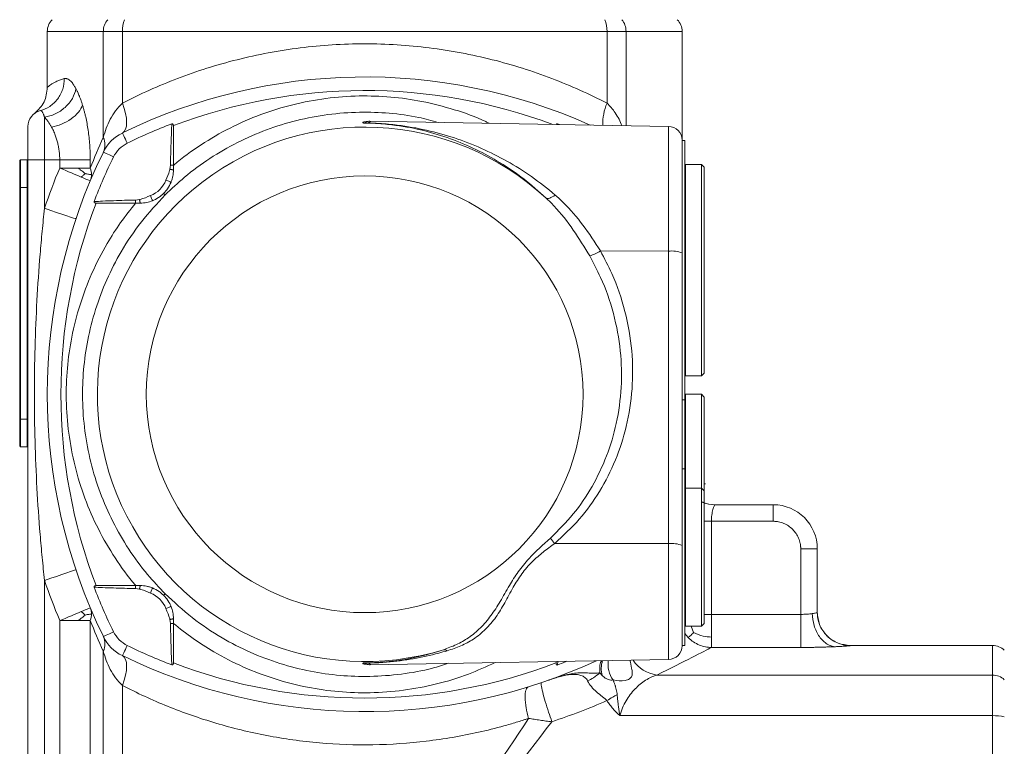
# Model space of a CAD drawing. Header units: millimetres. Extents: x -78 to 912, y -456 to 879.
# Tile 4 of 27: x 114 to 292, y -284 to -153. Entities that reach past the tile are written whole.
import ezdxf

# ---------------------------------------------------------------- set-up
doc = ezdxf.new("R2010")
doc.units = ezdxf.units.MM

msp = doc.modelspace()

# ---------------------------------------------------------------- linework, layer by layer
at = {"color": 7, "linetype": 'Continuous', "lineweight": 15}
for p, q in [((118.7, -154.71), (118.7, -164.84)), ((128.85, -173.93), (128.85, -154.71)), ((132.3, -154.71), (128.85, -154.71)), ((132.3, -154.71), (132.3, -167.73)), ((220.1, -154.71), (132.3, -154.71)), ((220.1, -167.73), (220.1, -154.71)), ((223.54, -154.71), (220.1, -154.71)), ((233.7, -174.42), (233.7, -154.71)), ((118.2, -177.96), (118.2, -170.24)), ((231.24, -171.93), (177.14, -170.98)), ((141.54, -171.79), (141.54, -178.97)), ((211.49, -171.58), (211.13, -171.44)), ((233.7, -174.42), (233.7, -194.85)), ((234.2, -174.46), (233.7, -174.46)), ((234.2, -174.46), (234.2, -221.46)), ((113.85, -177.96), (113.7, -178.11)), ((113.7, -182.96), (113.7, -178.11)), ((113.85, -177.96), (113.85, -182.96)), ((113.85, -177.96), (115.05, -177.96)), ((115.05, -182.96), (115.05, -177.96)), ((115.2, -178.11), (115.05, -177.96)), ((118.2, -177.96), (115.2, -177.96)), ((115.2, -177.96), (115.2, -289.74)), ((120.95, -177.96), (118.2, -177.96)), ((118.2, -186.76), (118.2, -177.96)), ((120.95, -177.96), (120.95, -179.46)), ((126.48, -177.96), (126.48, -179.46)), ((140.9, -179.67), (141, -178.96)), ((141.54, -178.97), (141.54, -179.81)), ((234.3, -178.81), (234.2, -178.91)), ((237.2, -178.81), (234.3, -178.81)), ((234.3, -178.81), (234.3, -197.96)), ((237.7, -179.31), (237.2, -178.81)), ((237.2, -197.96), (237.2, -178.81)), ((237.7, -197.96), (237.7, -179.31)), ((113.7, -224.96), (113.7, -182.96)), ((113.85, -182.96), (113.7, -182.96)), ((113.85, -182.96), (113.85, -224.96)), ((113.85, -182.96), (115.05, -182.96)), ((115.05, -224.96), (115.05, -182.96)), ((115.2, -182.96), (115.05, -182.96)), ((134.69, -185.26), (135.4, -185.17)), ((134.7, -185.81), (127.52, -185.81)), ((135.54, -185.81), (134.7, -185.81)), ((231.24, -194.52), (218.92, -194.49)), ((231.24, -247.51), (231.24, -194.52)), ((233.7, -194.85), (233.7, -247.84)), ((234.3, -197.96), (234.3, -217.11)), ((237.2, -217.11), (237.2, -197.96)), ((237.7, -216.61), (237.7, -197.96)), ((234.2, -217.01), (234.3, -217.11)), ((234.3, -217.11), (237.2, -217.11)), ((237.2, -217.11), (237.7, -216.61)), ((234.3, -220.46), (234.2, -220.56)), ((237.2, -220.46), (234.3, -220.46)), ((234.3, -220.46), (234.3, -237.46)), ((237.7, -220.96), (237.2, -220.46)), ((237.2, -237.46), (237.2, -220.46)), ((237.7, -237.96), (237.7, -220.96)), ((233.7, -221.46), (234.2, -221.46)), ((234.2, -221.46), (234.2, -233.96)), ((113.85, -224.96), (113.7, -224.96)), ((113.7, -229.81), (113.7, -224.96)), ((113.85, -224.96), (115.05, -224.96)), ((113.85, -224.96), (113.85, -229.96)), ((115.2, -224.96), (115.05, -224.96)), ((115.05, -229.96), (115.05, -224.96)), ((113.7, -229.81), (113.85, -229.96)), ((113.85, -229.96), (115.05, -229.96)), ((115.05, -229.96), (115.2, -229.81)), ((234.2, -233.96), (233.7, -233.96)), ((234.2, -233.96), (234.2, -265.96)), ((237.85, -236.7), (237.97, -236.7)), ((234.3, -237.46), (234.2, -237.56)), ((237.2, -237.46), (234.3, -237.46)), ((234.3, -237.46), (234.3, -262.46)), ((237.7, -237.96), (237.2, -237.46)), ((237.2, -262.46), (237.2, -237.46)), ((237.7, -249.96), (237.7, -237.96)), ((239.65, -240.46), (250.2, -240.46)), ((250.2, -243.46), (250.2, -240.46)), ((239.02, -260.33), (239.02, -243.46)), ((239.02, -243.46), (250.2, -243.46)), ((231.24, -247.51), (210.62, -247.47)), ((233.7, -247.84), (233.7, -266)), ((255.2, -260.33), (255.2, -248.46)), ((255.2, -248.46), (258.2, -248.46)), ((258.2, -259.99), (258.2, -248.46)), ((237.7, -261.96), (237.7, -249.96)), ((118.2, -254.17), (118.2, -323.46)), ((127.52, -255.12), (134.7, -255.12)), ((135.4, -255.76), (134.69, -255.66)), ((134.7, -255.12), (135.54, -255.12)), ((239.02, -260.33), (255.2, -260.33)), ((120.95, -320.31), (120.95, -261.46)), ((126.48, -261.46), (126.48, -320.31)), ((141, -261.97), (140.9, -261.26)), ((141.54, -261.12), (141.54, -261.96)), ((141.54, -261.96), (141.54, -269.14)), ((237.2, -262.46), (237.7, -261.96)), ((234.2, -262.36), (234.3, -262.46)), ((234.3, -262.46), (237.2, -262.46)), ((128.85, -267), (128.85, -329.95)), ((233.7, -265.96), (234.2, -265.96)), ((255.2, -266.32), (239.02, -266.32)), ((289.95, -265.96), (264.2, -265.96)), ((176.44, -269.33), (176.2, -269.33)), ((177.17, -269.45), (231.24, -268.5)), ((210.86, -269.14), (210.86, -268.86)), ((289.95, -271.32), (229.1, -271.32)), ((289.95, -278.68), (289.95, -271.32)), ((132.3, -273.2), (132.3, -329.95)), ((222.44, -278.68), (289.95, -278.68)), ((289.95, -368.25), (289.95, -278.68))]:
    msp.add_line(p, q, dxfattribs=at)
at = {"color": 8, "linetype": 'Continuous', "lineweight": 15}
for p, q in [((128.85, -154.71), (118.7, -154.71)), ((223.54, -171.79), (223.54, -154.71)), ((233.7, -154.71), (223.54, -154.71)), ((211.13, -171.44), (211.13, -171.57)), ((231.24, -194.52), (231.24, -171.93)), ((237.7, -243.46), (239.02, -243.46)), ((231.24, -268.5), (231.24, -247.51)), ((237.7, -260.33), (239.02, -260.33)), ((234.81, -264.55), (234.2, -263.79)), ((235.35, -262.46), (235.78, -263.63)), ((264.2, -265.96), (264.2, -265.99)), ((289.95, -271.32), (289.95, -265.96)), ((211.16, -268.85), (211.13, -269.49))]:
    msp.add_line(p, q, dxfattribs=at)
at = {"color": 7, "linetype": 'Continuous', "lineweight": 15, "flags": 128}
for points in [[(132.3, -167.73), (132.63, -168.67), (132.87, -169.58), (133.02, -170.44), (133.07, -171.22), (133.02, -171.89), (132.87, -172.44), (132.63, -172.86), (132.3, -173.12)], [(133.19, -174.95), (133.01, -174.57), (132.84, -174.22), (132.68, -173.91), (132.55, -173.63), (132.44, -173.41), (132.36, -173.25), (132.31, -173.15), (132.3, -173.12)], [(130.68, -177.46), (130.31, -177.27), (129.96, -177.1), (129.64, -176.95), (129.37, -176.82), (129.15, -176.71), (128.98, -176.63), (128.88, -176.58), (128.85, -176.56)], [(124.86, -181.11), (124.46, -180.94), (124.02, -180.75), (123.56, -180.56), (123.06, -180.35), (122.55, -180.14), (122.03, -179.92), (121.49, -179.69), (120.95, -179.46)], [(141.54, -179.81), (141.47, -179.79), (141.4, -179.78), (141.32, -179.76), (141.24, -179.74), (141.16, -179.72), (141.07, -179.7), (140.99, -179.69), (140.9, -179.67)], [(141.54, -178.97), (141.48, -178.97), (141.41, -178.97), (141.35, -178.97), (141.28, -178.96), (141.21, -178.96), (141.14, -178.96), (141.07, -178.96), (141, -178.96)], [(126.48, -181.79), (126.45, -181.77), (126.37, -181.74), (126.24, -181.69), (126.06, -181.61), (125.83, -181.51), (125.55, -181.39), (125.22, -181.26), (124.86, -181.11)], [(141.11, -182.02), (141.1, -182.02), (141.04, -182), (140.96, -181.96), (140.84, -181.92), (140.7, -181.86), (140.54, -181.8), (140.37, -181.73), (140.18, -181.65)], [(134.7, -185.81), (134.7, -185.74), (134.7, -185.68), (134.7, -185.61), (134.7, -185.55), (134.7, -185.48), (134.69, -185.41), (134.69, -185.34), (134.69, -185.26)], [(135.54, -185.81), (135.52, -185.74), (135.51, -185.67), (135.49, -185.59), (135.47, -185.51), (135.46, -185.43), (135.44, -185.34), (135.42, -185.26), (135.4, -185.17)], [(137.76, -185.38), (137.75, -185.36), (137.73, -185.31), (137.69, -185.22), (137.65, -185.11), (137.59, -184.97), (137.53, -184.81), (137.46, -184.63), (137.39, -184.45)], [(209.06, -184.9), (209.18, -184.96), (209.33, -184.98), (209.51, -184.97), (209.72, -184.91), (209.95, -184.82), (210.19, -184.7), (210.45, -184.54), (210.71, -184.35)], [(123.89, -188.67), (123.78, -188.63), (123.45, -188.53), (122.93, -188.35), (122.22, -188.11), (121.36, -187.82), (120.37, -187.49), (119.31, -187.14), (118.2, -186.76)], [(123.89, -252.26), (123.78, -252.29), (123.45, -252.4), (122.93, -252.58), (122.22, -252.82), (121.36, -253.11), (120.37, -253.44), (119.31, -253.79), (118.2, -254.17)], [(134.7, -255.12), (134.7, -255.18), (134.7, -255.25), (134.7, -255.31), (134.7, -255.38), (134.7, -255.45), (134.69, -255.52), (134.69, -255.59), (134.69, -255.66)], [(135.54, -255.12), (135.52, -255.19), (135.51, -255.26), (135.49, -255.34), (135.47, -255.42), (135.46, -255.5), (135.44, -255.59), (135.42, -255.67), (135.4, -255.76)], [(137.76, -255.55), (137.75, -255.57), (137.73, -255.62), (137.69, -255.7), (137.65, -255.82), (137.59, -255.96), (137.53, -256.12), (137.46, -256.3), (137.39, -256.48)], [(120.95, -261.46), (121.49, -261.24), (122.03, -261.01), (122.55, -260.79), (123.06, -260.58), (123.56, -260.37), (124.02, -260.18), (124.46, -259.99), (124.86, -259.82)], [(124.86, -259.82), (125.22, -259.67), (125.55, -259.53), (125.83, -259.42), (126.06, -259.32), (126.24, -259.24), (126.37, -259.19), (126.45, -259.16), (126.48, -259.14)], [(141.11, -258.91), (141.1, -258.91), (141.04, -258.93), (140.96, -258.97), (140.84, -259.01), (140.7, -259.07), (140.54, -259.13), (140.37, -259.2), (140.18, -259.28)], [(141.54, -261.12), (141.47, -261.14), (141.4, -261.15), (141.32, -261.17), (141.24, -261.19), (141.16, -261.21), (141.07, -261.22), (140.99, -261.24), (140.9, -261.26)], [(141.54, -261.96), (141.48, -261.96), (141.41, -261.96), (141.35, -261.96), (141.28, -261.96), (141.21, -261.97), (141.14, -261.97), (141.07, -261.97), (141, -261.97)], [(130.68, -263.47), (130.31, -263.65), (129.96, -263.83), (129.64, -263.98), (129.37, -264.11), (129.15, -264.22), (128.98, -264.3), (128.88, -264.35), (128.85, -264.37)], [(132.3, -267.81), (132.31, -267.78), (132.36, -267.68), (132.44, -267.52), (132.55, -267.3), (132.68, -267.02), (132.84, -266.71), (133.01, -266.36), (133.19, -265.98)], [(132.3, -267.81), (132.63, -268.07), (132.87, -268.49), (133.02, -269.04), (133.07, -269.71), (133.02, -270.49), (132.87, -271.35), (132.63, -272.26), (132.3, -273.2)], [(211.13, -269.49), (212.15, -269.09), (212.82, -268.83)]]:
    msp.add_lwpolyline(points, dxfattribs=at)
at = {"color": 8, "linetype": 'Continuous', "lineweight": 15, "flags": 128}
msp.add_lwpolyline([(237.7, -240.14), (238.48, -240.35), (239.65, -240.46)], dxfattribs=at)
at = {"color": 7, "linetype": 'Continuous', "lineweight": 15}
msp.add_circle((176.2, -220.46), 39.56, dxfattribs=at)
for centre, radius, start, end in [((121.7, -154.71), 3, 135, 180), ((132.03, -154.68), 3.18, 138.7226, 180.4506), ((137.75, -154.6), 5.45, 158.2868, 181.1001), ((214.65, -154.6), 5.45, 358.9, 21.7128), ((220.37, -154.68), 3.18, 359.5494, 41.2773), ((230.7, -154.71), 3, 0, 45), ((176.2, -262.96), 100, 65.9056, 116.0413), ((118.2, -171.96), 3, 104.5555, 180), ((176.08, -169.23), 1.88, 269.6313, 277.0435), ((176.2, -220.46), 48.42, 47.268, 287.1139), ((176.2, -262.96), 97.96, 110.8889, 116.0413), ((176.05, -169.44), 1.88, 270.668, 278.0599), ((176.45, -173.07), 1.77, 83.1124, 94.5476), ((231.2, -174.42), 2.5, 0, 89), ((135.59, -179.86), 7.5, 116.0413, 153.9587), ((125.89, -175.25), 3.24, 336.0056, 23.9944), ((218.7, -220.46), 100, 153.9587, 206.0413), ((135.59, -179.86), 5.46, 116.0413, 153.9587), ((218.7, -220.46), 97.96, 153.9587, 159.1111), ((218.7, -220.46), 106, 157.2449, 161.462), ((135.54, -179.81), 5, 291.6883, 338.3117), ((218.7, -220.46), 97.54, 159.1873, 200.8127), ((213.66, -185.65), 10.29, 288.6918, 300.7437), ((231.84, -199.39), 4.9, 67.7027, 96.977), ((250.2, -248.46), 8, 0, 90), ((228.98, -231.94), 24.05, 217.2761, 220.2112), ((231.84, -252.38), 4.9, 67.7019, 96.9779), ((218.7, -220.46), 106, 198.538, 202.7551), ((218.7, -220.46), 97.96, 200.8889, 206.0413), ((135.54, -261.12), 5, 21.6883, 68.3117), ((135.59, -261.07), 5.46, 206.0413, 243.9587), ((125.89, -265.68), 3.24, 336.0055, 23.9945), ((135.59, -261.07), 7.5, 206.0413, 243.9587), ((176.2, -177.96), 97.96, 243.9587, 249.1111), ((190.59, -267.61), 0.876, 50.9973, 99.2071), ((231.2, -266), 2.5, 271, 0), ((289.95, -268.96), 3, 45, 90), ((176.2, -177.96), 100, 243.9587, 294.8141), ((176.2, -177.96), 97.54, 249.1873, 290.8127), ((176.03, -271), 1.87, 80.6993, 89.2978), ((176.06, -271.18), 1.87, 81.7436, 90.3611), ((176.5, -267.4), 1.76, 264.61, 277.6953), ((289.96, -274.36), 3.04, 46.0108, 90.1356), ((290.08, -288.39), 9.71, 78.1252, 90.7218)]:
    msp.add_arc(centre, radius, start, end, dxfattribs=at)
at = {"color": 8, "linetype": 'Continuous', "lineweight": 15}
for centre, radius, start, end in [((176.2, -262.96), 97.54, 69.5658, 110.8127), ((228.3, -171.33), 8.96, 156.26, 182.4512), ((223.53, -270.16), 4.47, 161.1322, 196.3427), ((225.34, -269.31), 5.06, 172.9622, 214.8138), ((229.91, -265.31), 6.06, 213.0272, 262.3024)]:
    msp.add_arc(centre, radius, start, end, dxfattribs=at)
at = {"color": 7, "linetype": 'Continuous', "lineweight": 15}
for points, knots in [([(220.1, -167.73), (216.9, -166.07), (213.56, -164.56), (206.61, -161.91), (203.01, -160.76), (195.59, -158.9), (191.78, -158.18), (184.04, -157.21), (180.12, -156.96), (172.27, -156.96), (168.35, -157.21), (160.62, -158.18), (156.81, -158.9), (149.39, -160.76), (145.78, -161.91), (138.83, -164.56), (135.49, -166.07), (132.3, -167.73)], [0, 0, 0, 0, 0.125, 0.125, 0.25, 0.25, 0.375, 0.375, 0.5, 0.5, 0.625, 0.625, 0.75, 0.75, 0.875, 0.875, 1, 1, 1, 1]), ([(121.75, -163.25), (121.76, -163.87), (121.68, -164.52), (121.29, -165.78), (120.98, -166.39), (120.18, -167.48), (119.68, -167.94), (118.6, -168.66), (118.02, -168.91), (117.44, -169.06)], [0, 0, 0, 0, 0.25, 0.25, 0.5, 0.5, 0.75, 0.75, 1, 1, 1, 1]), ([(121.75, -163.25), (121.78, -163.25), (121.85, -163.23), (121.94, -163.22), (122.05, -163.22), (122.18, -163.25), (122.38, -163.31), (122.63, -163.45), (122.99, -163.76), (123.31, -164.15), (123.57, -164.54), (123.73, -164.8), (123.83, -164.99), (123.89, -165.09)], [0, 0, 0, 0, 0.049756, 0.097083, 0.142015, 0.213175, 0.284314, 0.426974, 0.569732, 0.784497, 0.856274, 0.925886, 1, 1, 1, 1]), ([(118.7, -164.84), (118.59, -165.77), (118.37, -167.65), (117.08, -168.91), (116.42, -169.55)], [0, 0, 0, 0, 0.491939, 1, 1, 1, 1]), ([(123.89, -165.09), (123.78, -165.65), (123.57, -166.25), (122.92, -167.42), (122.46, -167.98), (121.39, -168.95), (120.77, -169.36), (119.48, -169.96), (118.82, -170.15), (118.2, -170.24)], [0, 0, 0, 0, 0.25, 0.25, 0.5, 0.5, 0.75, 0.75, 1, 1, 1, 1]), ([(123.89, -165.09), (123.92, -165.16), (123.99, -165.3), (124.1, -165.51), (124.22, -165.77), (124.35, -166.07), (124.52, -166.48), (124.71, -166.95), (124.9, -167.49), (125.02, -167.88), (125.08, -168.07)], [0, 0, 0, 0, 0.0852, 0.16806, 0.248622, 0.372758, 0.497962, 0.665374, 0.832575, 1, 1, 1, 1]), ([(118.2, -170.24), (118.18, -170.2), (118.16, -170.11), (118.11, -169.98), (118.06, -169.84), (117.98, -169.65), (117.9, -169.47), (117.8, -169.3), (117.7, -169.17), (117.61, -169.09), (117.52, -169.05), (117.47, -169.06), (117.44, -169.06)], [0, 0, 0, 0, 0.0494789, 0.107428, 0.17384, 0.2487026, 0.3942951, 0.4982334, 0.6408148, 0.7719494, 0.8916633, 1, 1, 1, 1]), ([(125.08, -168.07), (124.93, -168.49), (124.68, -168.92), (123.97, -169.78), (123.52, -170.19), (122.48, -170.93), (121.89, -171.25), (120.68, -171.74), (120.06, -171.92), (119.47, -172.03)], [0, 0, 0, 0, 0.25, 0.25, 0.5, 0.5, 0.75, 0.75, 1, 1, 1, 1]), ([(125.08, -168.07), (125.11, -168.17), (125.17, -168.36), (125.26, -168.65), (125.34, -168.95), (125.42, -169.26), (125.5, -169.57), (125.58, -169.89), (125.71, -170.48), (125.9, -171.38), (126.1, -172.62), (126.27, -173.91), (126.39, -175.24), (126.45, -176.37), (126.47, -177.16), (126.48, -177.62), (126.48, -177.85), (126.48, -177.96)], [0, 0, 0, 0, 0.035237, 0.070401, 0.105516, 0.140603, 0.175683, 0.210779, 0.245913, 0.370532, 0.494843, 0.620836, 0.746562, 0.873152, 0.936561, 0.96688, 1, 1, 1, 1]), ([(132.3, -167.73), (131.83, -168.14), (131.42, -168.6), (130.7, -169.58), (130.39, -170.1), (129.56, -171.68), (129.16, -172.8), (128.85, -173.93)], [0, 0, 0, 0, 0.25, 0.25, 0.5, 0.5, 1, 1, 1, 1]), ([(119.47, -172.03), (119.43, -171.96), (119.36, -171.83), (119.24, -171.63), (119.12, -171.44), (118.99, -171.24), (118.84, -171.02), (118.66, -170.78), (118.44, -170.51), (118.28, -170.33), (118.2, -170.24)], [0, 0, 0, 0, 0.092727, 0.18889, 0.288496, 0.39155, 0.498057, 0.64374, 0.811053, 1, 1, 1, 1]), ([(176.07, -171.32), (175.99, -171.3), (175.83, -171.25), (175.82, -171.18), (175.99, -171.13), (176.07, -171.1)], [0, 0, 0, 0, 0.305346, 0.651181, 1, 1, 1, 1]), ([(176.07, -171.1), (176.08, -171.1), (176.09, -171.1), (176.1, -171.1), (176.13, -171.09), (176.15, -171.09), (176.17, -171.09), (176.18, -171.09), (176.18, -171.09), (176.19, -171.09), (176.19, -171.08), (176.19, -171.08), (176.19, -171.08), (176.2, -171.08), (176.2, -171.08), (176.2, -171.08)], [0.0000000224, 0.0000000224, 0.0000000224, 0.0000000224, 0.0001366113, 0.0001366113, 0.0001366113, 0.0004357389, 0.0004357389, 0.0004357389, 0.0005105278, 0.0005105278, 0.0005105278, 0.000529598, 0.000529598, 0.000529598, 0.0005430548, 0.0005430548, 0.0005430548, 0.0005430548]), ([(176.2, -171.08), (176.2, -171.08), (176.25, -171.09), (176.29, -171.08), (176.34, -171.08)], [0, 0, 0, 0, 0.05921, 1, 1, 1, 1]), ([(177.13, -170.99), (177.11, -170.99), (176.99, -170.98), (176.83, -171.01), (176.63, -171.03), (176.43, -171.07), (176.38, -171.08), (176.32, -171.09), (176.31, -171.09)], [0, 0, 0, 0, 0.0320705, 0.1833885, 0.3639323, 0.6888013, 0.9444485, 1, 1, 1, 1]), ([(176.31, -171.09), (176.35, -171.09), (176.37, -171.08), (176.4, -171.08), (176.41, -171.08), (176.44, -171.09), (176.45, -171.1), (176.45, -171.14), (176.44, -171.16), (176.41, -171.21), (176.4, -171.23), (176.37, -171.26), (176.35, -171.28), (176.31, -171.31)], [0, 0, 0, 0, 0.125, 0.125, 0.25, 0.25, 0.5, 0.5, 0.75, 0.75, 0.875, 0.875, 1, 1, 1, 1]), ([(115.2, -177.96), (115.2, -177.89), (115.2, -177.73), (115.2, -177.49), (115.2, -177.26), (115.2, -177.03), (115.2, -176.68), (115.2, -176.22), (115.2, -175.67), (115.2, -175.13), (115.2, -174.46), (115.2, -173.69), (115.2, -173.07), (115.2, -172.66), (115.2, -172.41), (115.2, -172.21), (115.2, -172.09), (115.2, -172.01), (115.2, -171.97), (115.2, -171.97), (115.2, -171.96)], [0, 0, 0, 0, 0.025062, 0.050062, 0.075037, 0.100027, 0.125071, 0.187556, 0.2501, 0.312585, 0.375129, 0.500007, 0.624885, 0.68737, 0.749914, 0.812399, 0.874943, 0.91662, 0.958245, 1, 1, 1, 1]), ([(120.95, -177.96), (120.95, -177.86), (120.94, -177.67), (120.94, -177.4), (120.92, -177.09), (120.89, -176.73), (120.83, -176.19), (120.72, -175.53), (120.55, -174.76), (120.33, -174.01), (120.11, -173.39), (119.89, -172.87), (119.69, -172.44), (119.54, -172.17), (119.47, -172.03)], [0, 0, 0, 0, 0.044647, 0.085704, 0.123186, 0.184648, 0.246597, 0.368819, 0.494779, 0.61726, 0.745773, 0.826705, 0.911435, 1, 1, 1, 1]), ([(141, -178.96), (141.01, -178.29), (141.07, -176.29), (141.15, -173.79), (141.24, -171.95), (141.27, -171.44)], [0, 0, 0, 0, 0.265871, 0.797619, 1, 1, 1, 1]), ([(141.27, -171.44), (141.29, -171.43), (141.32, -171.42), (141.38, -171.43), (141.43, -171.46), (141.48, -171.51), (141.53, -171.62), (141.53, -171.72), (141.54, -171.79)], [0, 0, 0, 0, 0.10602, 0.2127472, 0.3102046, 0.4354496, 0.6289993, 1, 1, 1, 1]), ([(176.07, -171.32), (176.11, -171.33), (176.14, -171.33), (176.18, -171.34), (176.18, -171.34), (176.19, -171.34), (176.19, -171.34), (176.2, -171.34), (176.2, -171.34), (176.2, -171.34)], [0.0000000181, 0.0000000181, 0.0000000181, 0.0000000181, 0.0004439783, 0.0004439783, 0.0004439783, 0.0005294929, 0.0005294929, 0.0005294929, 0.0005429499, 0.0005429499, 0.0005429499, 0.0005429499]), ([(176.67, -171.31), (176.51, -171.32), (176.36, -171.34), (176.2, -171.34), (176.2, -171.34)], [0, 0, 0, 0, 0.982595, 1, 1, 1, 1]), ([(209.06, -184.9), (207.72, -183.71), (205.05, -181.32), (200.78, -178.44), (196.32, -176), (191.74, -174.07), (186.98, -172.61), (183.14, -171.87), (180.36, -171.54), (178.58, -171.39), (177.13, -171.34), (176.29, -171.34), (176.2, -171.34)], [0, 0, 0, 0, 0.140293, 0.281131, 0.421669, 0.566768, 0.712136, 0.856973, 0.898211, 0.939312, 0.993114, 1, 1, 1, 1]), ([(176.67, -171.31), (177.39, -171.33), (179.3, -171.38), (182.92, -171.74), (187.44, -172.53), (192.47, -173.93), (197.3, -175.8), (201.99, -178.14), (206.48, -180.9), (209.3, -183.2), (210.71, -184.35)], [0, 0, 0, 0, 0.051724, 0.136743, 0.283179, 0.430095, 0.576757, 0.717822, 0.859163, 1, 1, 1, 1]), ([(210.89, -171.57), (210.9, -171.55), (210.91, -171.52), (210.95, -171.47), (211, -171.44), (211.05, -171.42), (211.1, -171.43), (211.12, -171.44), (211.13, -171.44)], [0, 0, 0, 0, 0.1645, 0.403556, 0.580466, 0.758176, 0.922144, 1, 1, 1, 1]), ([(126.48, -177.96), (126.25, -177.96), (125.95, -177.96), (125.2, -177.96), (124.76, -177.96), (123.78, -177.96), (123.24, -177.96), (122.12, -177.96), (121.53, -177.96), (120.95, -177.96)], [0, 0, 0, 0, 0.25, 0.25, 0.5, 0.5, 0.75, 0.75, 1, 1, 1, 1]), ([(124.27, -179.46), (123.78, -179.46), (123.24, -179.46), (122.12, -179.46), (121.53, -179.46), (120.95, -179.46)], [0, 0, 0, 0, 0.5, 0.5, 1, 1, 1, 1]), ([(126.48, -179.46), (126.25, -179.46), (125.95, -179.46), (125.2, -179.46), (124.76, -179.46), (124.27, -179.46)], [0, 0, 0, 0, 0.5, 0.5, 1, 1, 1, 1]), ([(140.18, -181.65), (140.43, -181.09), (140.71, -180.44), (140.88, -179.75), (140.9, -179.67)], [0, 0, 0, 0, 0.871908, 1, 1, 1, 1]), ([(141.54, -179.81), (141.54, -180.2), (141.5, -180.58), (141.39, -181.14), (141.35, -181.32), (141.24, -181.68), (141.18, -181.85), (141.11, -182.02)], [0, 0, 0, 0, 0.5, 0.5, 0.75, 0.75, 1, 1, 1, 1]), ([(124.86, -181.11), (125, -180.99), (125.24, -180.78), (125.44, -180.56), (125.53, -180.47)], [0, 0, 0, 0, 0.570984, 1, 1, 1, 1]), ([(126.7, -180.67), (126.63, -180.66), (126.51, -180.65), (126.12, -180.58), (125.76, -180.51), (125.53, -180.47)], [0, 0, 0, 0, 0.307805, 0.567409, 1, 1, 1, 1]), ([(141.11, -182.02), (140.93, -182.42), (140.6, -183.11), (140.06, -183.77), (139.8, -184.03), (139.78, -184.05)], [0, 0, 0, 0, 0.56493, 0.970624, 1, 1, 1, 1]), ([(140.05, -184.32), (138.57, -185.92), (135.61, -189.11), (132.12, -194.34), (129.37, -199.69), (127.34, -205.08), (125.95, -210.54), (125.18, -216), (124.99, -221.51), (125.41, -227.13), (126.48, -232.79), (128.17, -238.29), (130.48, -243.56), (133.37, -248.54), (136.56, -252.93), (138.97, -255.46), (140.05, -256.61)], [0, 0, 0, 0, 0.081304, 0.162609, 0.234103, 0.305825, 0.37732, 0.444426, 0.511532, 0.583027, 0.65475, 0.726246, 0.797741, 0.869464, 0.94096, 1, 1, 1, 1]), ([(127.17, -185.54), (127.69, -185.51), (129.53, -185.41), (132.04, -185.33), (134.03, -185.28), (134.69, -185.26)], [0, 0, 0, 0, 0.2057054, 0.7374551, 1, 1, 1, 1]), ([(135.4, -185.17), (135.44, -185.16), (136.12, -185), (136.77, -184.72), (137.39, -184.45)], [0, 0, 0, 0, 0.052924, 1, 1, 1, 1]), ([(137.76, -185.38), (137.41, -185.52), (137.06, -185.62), (136.33, -185.77), (135.94, -185.81), (135.54, -185.81)], [0, 0, 0, 0, 0.5, 0.5, 1, 1, 1, 1]), ([(139.78, -184.05), (139.65, -184.17), (139.18, -184.61), (138.5, -185.06), (137.93, -185.31), (137.76, -185.38)], [0, 0, 0, 0, 0.209619, 0.75707, 1, 1, 1, 1]), ([(139.78, -184.05), (139.87, -184.14), (140, -184.27), (140.05, -184.31), (140.05, -184.32), (140.05, -184.32)], [0, 0, 0, 0, 0.644054, 0.931394, 1, 1, 1, 1]), ([(216.96, -195.4), (216, -193.8), (214.05, -190.57), (211.33, -187.13), (209.54, -185.37), (209.06, -184.9)], [0, 0, 0, 0, 0.415493, 0.84104, 1, 1, 1, 1]), ([(210.71, -184.35), (211.22, -184.81), (213.02, -186.45), (215.85, -189.75), (217.89, -192.9), (218.92, -194.49)], [0, 0, 0, 0, 0.161938, 0.575196, 1, 1, 1, 1]), ([(118.2, -186.76), (118.04, -188.14), (117.9, -189.52), (117.63, -192.3), (117.51, -193.69), (117.16, -197.87), (116.97, -200.68), (116.67, -206.3), (116.55, -209.12), (116.4, -214.79), (116.36, -217.63), (116.36, -223.3), (116.4, -226.14), (116.55, -231.8), (116.67, -234.63), (116.97, -240.25), (117.16, -243.06), (117.51, -247.24), (117.63, -248.63), (117.9, -251.4), (118.04, -252.79), (118.2, -254.17)], [0, 0, 0, 0, 0.0625, 0.0625, 0.125, 0.125, 0.25, 0.25, 0.375, 0.375, 0.5, 0.5, 0.625, 0.625, 0.75, 0.75, 0.875, 0.875, 0.9375, 0.9375, 1, 1, 1, 1]), ([(134.7, -255.12), (134.67, -255.08), (133.34, -253.49), (130.9, -250.17), (127.85, -244.9), (125.4, -239.33), (123.62, -233.5), (122.48, -227.52), (122.03, -221.57), (122.24, -215.74), (123.05, -209.97), (124.53, -204.19), (126.68, -198.49), (129.22, -193.54), (131.91, -189.31), (133.77, -186.98), (134.7, -185.81)], [0, 0, 0, 0, 0.0021021, 0.0828238, 0.1638032, 0.2445249, 0.325246, 0.4062247, 0.4869457, 0.5627108, 0.6384759, 0.719196, 0.8001736, 0.8808939, 0.940447, 1, 1, 1, 1]), ([(127.52, -185.81), (127.46, -185.8), (127.37, -185.8), (127.26, -185.76), (127.2, -185.71), (127.17, -185.66), (127.16, -185.61), (127.16, -185.57), (127.17, -185.54), (127.17, -185.54)], [0, 0, 0, 0, 0.339788, 0.516137, 0.65459, 0.757039, 0.859941, 0.954921, 1, 1, 1, 1]), ([(209.85, -246.51), (211.28, -245.09), (214.14, -242.26), (217.53, -237.19), (220.16, -231.67), (221.97, -225.62), (222.83, -219.21), (222.68, -212.48), (221.42, -205.76), (219.42, -200), (217.64, -196.68), (216.96, -195.4)], [0, 0, 0, 0, 0.108062, 0.216164, 0.32624, 0.436335, 0.554866, 0.673414, 0.797612, 0.921828, 1, 1, 1, 1]), ([(218.92, -194.49), (219.63, -195.85), (221.47, -199.34), (223.52, -205.4), (224.76, -212.45), (224.81, -219.49), (223.79, -226.16), (221.77, -232.42), (218.9, -238.08), (215.23, -243.23), (212.15, -246.06), (210.62, -247.47)], [0, 0, 0, 0, 0.078605, 0.203397, 0.328168, 0.446972, 0.565753, 0.675636, 0.785494, 0.892773, 1, 1, 1, 1]), ([(239.7, -240.46), (238.93, -240.42), (238.11, -240.37), (237.41, -240), (237.36, -239.98)], [0, 0, 0, 0, 0.941009, 1, 1, 1, 1]), ([(239.02, -243.46), (239.02, -243.07), (239.04, -242.69), (239.14, -241.97), (239.21, -241.63), (239.35, -241.08), (239.43, -240.85), (239.57, -240.55), (239.62, -240.46), (239.65, -240.46)], [0, 0, 0, 0, 0.25, 0.25, 0.5, 0.5, 0.75, 0.75, 1, 1, 1, 1]), ([(255.2, -248.46), (255.2, -248.4), (255.19, -248.27), (255.18, -248.07), (255.16, -247.88), (255.14, -247.68), (255.09, -247.39), (254.99, -247.01), (254.82, -246.55), (254.61, -246.1), (254.28, -245.54), (253.76, -244.91), (253.12, -244.38), (252.56, -244.05), (252.11, -243.84), (251.65, -243.67), (251.23, -243.57), (250.85, -243.5), (250.52, -243.47), (250.31, -243.47), (250.2, -243.46)], [0, 0, 0, 0, 0.025064, 0.050064, 0.07504, 0.100029, 0.125071, 0.18755, 0.2501, 0.312579, 0.375129, 0.500007, 0.624885, 0.687364, 0.749914, 0.812393, 0.874943, 0.916612, 0.958238, 1, 1, 1, 1]), ([(190.45, -266.74), (191.25, -266.45), (192.87, -265.86), (195.12, -264.57), (197.22, -262.84), (199.11, -260.61), (200.78, -257.99), (202.31, -255.24), (203.98, -252.56), (206.42, -249.59), (208.52, -247.7), (209.85, -246.51)], [0, 0, 0, 0, 0.0930264, 0.1877701, 0.2940985, 0.4030571, 0.5130133, 0.6249533, 0.7237676, 0.8247641, 1, 1, 1, 1]), ([(210.62, -247.47), (209.92, -247.98), (208.53, -249.02), (206.45, -250.79), (204.61, -252.94), (203, -255.54), (201.59, -258.26), (200.02, -260.89), (198.15, -263.1), (196.02, -264.82), (193.68, -266.09), (191.98, -266.65), (191.14, -266.93)], [0, 0, 0, 0, 0.0852255, 0.1703232, 0.2659203, 0.3616303, 0.4719542, 0.5822394, 0.6928646, 0.8034696, 0.9017162, 1, 1, 1, 1]), ([(127.17, -255.39), (127.17, -255.38), (127.16, -255.34), (127.16, -255.28), (127.19, -255.23), (127.24, -255.18), (127.35, -255.13), (127.45, -255.13), (127.52, -255.12)], [0, 0, 0, 0, 0.106024, 0.212751, 0.310209, 0.435439, 0.628999, 1, 1, 1, 1]), ([(134.69, -255.66), (134.02, -255.65), (132.02, -255.59), (129.52, -255.52), (127.68, -255.42), (127.17, -255.39)], [0, 0, 0, 0, 0.26587, 0.79762, 1, 1, 1, 1]), ([(137.39, -256.48), (136.82, -256.23), (136.17, -255.95), (135.49, -255.78), (135.4, -255.76)], [0, 0, 0, 0, 0.871914, 1, 1, 1, 1]), ([(135.54, -255.12), (135.94, -255.12), (136.32, -255.16), (136.87, -255.27), (137.06, -255.32), (137.41, -255.42), (137.59, -255.48), (137.76, -255.55)], [0, 0, 0, 0, 0.5, 0.5, 0.75, 0.75, 1, 1, 1, 1]), ([(137.76, -255.55), (138.16, -255.74), (138.85, -256.06), (139.5, -256.6), (139.76, -256.86), (139.78, -256.88)], [0, 0, 0, 0, 0.564927, 0.970621, 1, 1, 1, 1]), ([(140.05, -256.61), (140.05, -256.61), (140.05, -256.61), (140, -256.66), (139.87, -256.79), (139.78, -256.88)], [0, 0, 0, 0, 0.068606, 0.355946, 1, 1, 1, 1]), ([(139.78, -256.88), (139.9, -257.01), (140.35, -257.48), (140.79, -258.16), (141.04, -258.73), (141.11, -258.91)], [0, 0, 0, 0, 0.209618, 0.75707, 1, 1, 1, 1]), ([(140.9, -261.26), (140.89, -261.23), (140.73, -260.54), (140.45, -259.89), (140.18, -259.28)], [0, 0, 0, 0, 0.052924, 1, 1, 1, 1]), ([(141.11, -258.91), (141.25, -259.25), (141.35, -259.6), (141.5, -260.34), (141.54, -260.73), (141.54, -261.12)], [0, 0, 0, 0, 0.5, 0.5, 1, 1, 1, 1]), ([(239.02, -264.44), (239.02, -264.15), (239.02, -263.84), (239.02, -263.17), (239.02, -262.82), (239.02, -261.75), (239.02, -261.02), (239.02, -260.33)], [0, 0, 0, 0, 0.25, 0.25, 0.5, 0.5, 1, 1, 1, 1]), ([(257.29, -260.19), (257.02, -260.23), (256.69, -260.27), (255.97, -260.32), (255.58, -260.33), (255.2, -260.33)], [0, 0, 0, 0, 0.5, 0.5, 1, 1, 1, 1]), ([(255.2, -266.32), (255.2, -266.27), (255.2, -266.08), (255.2, -265.44), (255.2, -264.99), (255.2, -263.89), (255.2, -263.24), (255.2, -261.84), (255.2, -261.09), (255.2, -260.33)], [0, 0, 0, 0, 0.25, 0.25, 0.5, 0.5, 0.75, 0.75, 1, 1, 1, 1]), ([(258.2, -259.99), (258.2, -260.01), (258.12, -260.04), (257.81, -260.11), (257.58, -260.15), (257.29, -260.19)], [0, 0, 0, 0, 0.5, 0.5, 1, 1, 1, 1]), ([(261.48, -266.19), (261, -266.16), (260.48, -266.01), (259.72, -265.55), (259.47, -265.36), (259, -264.91), (258.77, -264.65), (258.37, -264.07), (258.18, -263.75), (257.87, -263.07), (257.73, -262.72), (257.41, -261.63), (257.31, -260.89), (257.29, -260.19)], [0, 0, 0, 0, 0.25, 0.25, 0.375, 0.375, 0.5, 0.5, 0.625, 0.625, 0.75, 0.75, 1, 1, 1, 1]), ([(264.2, -265.96), (263.44, -265.88), (262.28, -265.76), (260.88, -265.01), (259.92, -264.24), (259.15, -263.28), (258.4, -261.88), (258.28, -260.72), (258.2, -259.96)], [0, 0, 0, 0, 0.239457, 0.368361, 0.5, 0.63164, 0.760543, 1, 1, 1, 1]), ([(264.2, -265.99), (263.84, -265.99), (263.48, -265.96), (262.73, -265.82), (262.36, -265.71), (261.62, -265.42), (261.26, -265.23), (260.57, -264.78), (260.25, -264.52), (259.66, -263.94), (259.4, -263.61), (258.95, -262.93), (258.76, -262.57), (258.47, -261.83), (258.37, -261.45), (258.23, -260.71), (258.2, -260.34), (258.2, -259.99)], [0, 0, 0, 0, 0.125, 0.125, 0.25, 0.25, 0.375, 0.375, 0.5, 0.5, 0.625, 0.625, 0.75, 0.75, 0.875, 0.875, 1, 1, 1, 1]), ([(120.95, -261.46), (121.53, -261.46), (122.12, -261.46), (123.24, -261.46), (123.78, -261.46), (124.27, -261.46)], [0, 0, 0, 0, 0.5, 0.5, 1, 1, 1, 1]), ([(124.27, -261.46), (124.76, -261.46), (125.2, -261.46), (125.95, -261.46), (126.25, -261.46), (126.48, -261.46)], [0, 0, 0, 0, 0.5, 0.5, 1, 1, 1, 1]), ([(141.27, -269.49), (141.24, -268.97), (141.14, -267.13), (141.07, -264.62), (141.01, -262.63), (141, -261.97)], [0, 0, 0, 0, 0.205705, 0.737455, 1, 1, 1, 1]), ([(234.81, -264.55), (234.85, -264.52), (234.92, -264.46), (235.23, -264.17), (235.56, -263.84), (235.78, -263.63)], [0, 0, 0, 0, 0.288414, 0.549547, 1, 1, 1, 1]), ([(235.78, -263.63), (236.35, -263.88), (237.36, -264.32), (238.51, -264.41), (239.02, -264.44)], [0, 0, 0, 0, 0.564877, 1, 1, 1, 1]), ([(239.02, -266.32), (238.67, -266.32), (238.3, -266.28), (237.57, -266.14), (237.2, -266.04), (236.46, -265.74), (236.11, -265.55), (235.43, -265.11), (235.11, -264.84), (234.81, -264.55)], [0, 0, 0, 0, 0.25, 0.25, 0.5, 0.5, 0.75, 0.75, 1, 1, 1, 1]), ([(239.02, -266.32), (239.02, -266.28), (239.02, -266.11), (239.02, -265.64), (239.02, -265.45), (239.02, -264.99), (239.02, -264.73), (239.02, -264.44)], [0, 0, 0, 0, 0.5, 0.5, 0.75, 0.75, 1, 1, 1, 1]), ([(128.85, -267), (129.16, -268.13), (129.56, -269.25), (130.39, -270.83), (130.7, -271.35), (131.42, -272.33), (131.83, -272.79), (132.3, -273.2)], [0, 0, 0, 0, 0.5, 0.5, 0.75, 0.75, 1, 1, 1, 1]), ([(176.2, -269.11), (176.55, -269.11), (177.85, -269.1), (180.83, -268.91), (184.7, -268.34), (188.05, -267.51), (189.96, -266.9), (190.45, -266.74)], [0, 0, 0, 0, 0.066348, 0.242813, 0.565978, 0.890691, 1, 1, 1, 1]), ([(191.14, -266.93), (190.63, -267.07), (188.61, -267.64), (185.05, -268.42), (180.96, -268.96), (178.08, -269.13), (176.91, -269.14), (176.73, -269.14)], [0, 0, 0, 0, 0.11156, 0.445762, 0.778722, 0.965994, 1, 1, 1, 1]), ([(229.1, -271.32), (231.66, -270.07), (233.8, -269), (237.14, -267.3), (238.33, -266.68), (239.02, -266.32)], [0, 0, 0, 0, 0.5, 0.5, 1, 1, 1, 1]), ([(261.48, -266.19), (261.41, -266.19), (261.27, -266.19), (261.06, -266.2), (260.83, -266.21), (260.6, -266.22), (260.37, -266.23), (259.97, -266.24), (259.38, -266.26), (258.59, -266.28), (257.77, -266.3), (257.02, -266.31), (256.35, -266.32), (255.78, -266.32), (255.39, -266.32), (255.2, -266.32)], [0, 0, 0, 0, 0.041471, 0.082893, 0.124311, 0.165766, 0.207301, 0.24896, 0.373664, 0.49868, 0.623806, 0.749158, 0.832751, 0.916255, 1, 1, 1, 1]), ([(264.2, -265.99), (264.2, -265.99), (264.19, -265.99), (264.18, -266), (264.15, -266), (264.12, -266.01), (264.07, -266.01), (263.98, -266.03), (263.81, -266.04), (263.5, -266.07), (263.11, -266.1), (262.69, -266.12), (262.28, -266.15), (261.9, -266.17), (261.62, -266.18), (261.48, -266.19)], [0, 0, 0, 0, 0.041651, 0.083212, 0.124734, 0.166264, 0.207854, 0.249551, 0.374246, 0.499197, 0.624037, 0.749236, 0.832704, 0.916169, 1, 1, 1, 1]), ([(141.54, -269.14), (141.54, -269.2), (141.53, -269.29), (141.49, -269.4), (141.44, -269.46), (141.39, -269.49), (141.34, -269.5), (141.3, -269.5), (141.28, -269.49), (141.27, -269.49)], [0, 0, 0, 0, 0.33979, 0.516146, 0.654596, 0.757046, 0.859956, 0.954909, 1, 1, 1, 1]), ([(176.05, -269.31), (176, -269.3), (175.97, -269.29), (175.92, -269.28), (175.9, -269.27), (175.86, -269.25), (175.85, -269.23), (175.85, -269.2), (175.86, -269.19), (175.9, -269.17), (175.92, -269.16), (175.97, -269.14), (176, -269.14), (176.05, -269.13)], [0, 0, 0, 0, 0.125, 0.125, 0.25, 0.25, 0.5, 0.5, 0.75, 0.75, 0.875, 0.875, 1, 1, 1, 1]), ([(176.05, -269.13), (176.06, -269.13), (176.1, -269.12), (176.14, -269.12), (176.18, -269.11), (176.19, -269.11), (176.2, -269.11), (176.2, -269.11)], [0, 0, 0, 0, 0.1375016, 0.7774475, 0.9374605, 0.9780935, 1, 1, 1, 1]), ([(176.2, -269.33), (176.2, -269.33), (176.19, -269.33), (176.14, -269.32), (176.09, -269.32), (176.05, -269.31)], [0, 0, 0, 0, 0.0219045, 0.1942271, 1, 1, 1, 1]), ([(176.2, -269.11), (176.2, -269.11), (176.38, -269.11), (176.56, -269.13), (176.73, -269.14)], [0, 0, 0, 0, 0.01523, 1, 1, 1, 1]), ([(176.2, -269.11), (176.2, -269.11), (176.24, -269.12), (176.29, -269.13), (176.33, -269.15)], [0, 0, 0, 0, 0.023557, 1, 1, 1, 1]), ([(176.33, -269.33), (176.29, -269.33), (176.24, -269.32), (176.2, -269.33), (176.2, -269.33)], [0, 0, 0, 0, 0.976447, 1, 1, 1, 1]), ([(176.33, -269.15), (176.39, -269.19), (176.41, -269.22), (176.44, -269.28), (176.45, -269.3), (176.45, -269.33), (176.44, -269.34), (176.41, -269.34), (176.39, -269.34), (176.33, -269.33)], [0, 0, 0, 0, 0.25, 0.25, 0.5, 0.5, 0.75, 0.75, 1, 1, 1, 1]), ([(176.35, -269.33), (176.39, -269.34), (176.47, -269.36), (176.73, -269.41), (176.97, -269.45), (177.13, -269.44), (177.17, -269.44)], [0, 0, 0, 0, 0.435427, 0.736982, 0.936927, 1, 1, 1, 1]), ([(211.13, -269.49), (211.11, -269.49), (211.07, -269.51), (211.02, -269.5), (210.97, -269.47), (210.92, -269.42), (210.87, -269.31), (210.86, -269.21), (210.86, -269.14)], [0, 0, 0, 0, 0.106016, 0.212751, 0.310215, 0.435445, 0.628998, 1, 1, 1, 1]), ([(218.82, -270.91), (218.8, -270.54), (218.76, -269.78), (218.88, -268.99), (219.11, -268.76), (219.15, -268.71)], [0, 0, 0, 0, 0.442022, 0.899488, 1, 1, 1, 1]), ([(209.57, -272.23), (209.68, -272.19), (209.78, -272.16), (209.99, -272.09), (210.09, -272.05), (210.4, -271.95), (210.6, -271.88), (211.22, -271.68), (211.63, -271.56), (212.87, -271.23), (213.69, -271.06), (214.91, -270.93), (215.31, -270.92), (216.09, -270.92), (216.47, -270.94), (217.21, -270.98), (217.56, -270.99), (218.22, -270.97), (218.53, -270.95), (218.82, -270.91)], [0, 0, 0, 0, 0.03125, 0.03125, 0.0625, 0.0625, 0.125, 0.125, 0.25, 0.25, 0.5, 0.5, 0.625, 0.625, 0.75, 0.75, 0.875, 0.875, 1, 1, 1, 1]), ([(218.82, -270.91), (218.45, -271.22), (217.77, -271.77), (216.95, -272.2), (216.59, -272.39)], [0, 0, 0, 0, 0.565251, 1, 1, 1, 1]), ([(219.24, -271.42), (219.22, -271.39), (219.17, -271.34), (219.1, -271.26), (219.05, -271.2), (219.02, -271.17), (219, -271.15), (218.97, -271.12), (218.93, -271.07), (218.88, -271), (218.85, -270.95), (218.83, -270.92), (218.82, -270.91)], [0, 0, 0, 0, 0.157709, 0.315591, 0.473618, 0.500963, 0.528599, 0.587212, 0.712523, 0.852529, 0.93917, 1, 1, 1, 1]), ([(210.12, -279.77), (209.91, -279.19), (209.49, -277.96), (208.89, -276.06), (208.39, -274.29), (208.11, -273), (208.17, -272.8), (208.2, -272.71)], [0, 0, 0, 0, 0.173792, 0.365166, 0.564682, 0.793436, 1, 1, 1, 1]), ([(209.57, -272.23), (209.6, -272.22), (209.62, -272.21), (209.66, -272.2), (209.73, -272.18), (209.79, -272.15), (209.92, -272.11), (210.01, -272.08), (210.27, -271.99), (210.45, -271.93), (210.97, -271.77), (211.31, -271.67), (212.33, -271.41), (213, -271.29), (213.94, -271.21), (214.25, -271.2), (214.84, -271.25), (215.12, -271.29), (215.64, -271.46), (215.88, -271.58), (216.29, -271.92), (216.46, -272.13), (216.59, -272.39)], [0, 0, 0, 0, 0.007813, 0.007813, 0.015625, 0.03125, 0.03125, 0.0625, 0.0625, 0.125, 0.125, 0.25, 0.25, 0.5, 0.5, 0.625, 0.625, 0.75, 0.75, 0.875, 0.875, 1, 1, 1, 1]), ([(216.59, -272.39), (216.76, -272.73), (216.99, -273.09), (217.55, -273.76), (217.87, -274.08), (218.54, -274.68), (218.9, -274.96), (219.39, -275.35), (219.55, -275.47), (219.77, -275.65), (219.84, -275.71), (219.93, -275.8), (219.96, -275.83), (220.03, -275.89), (220.05, -275.92), (220.08, -275.95)], [0, 0, 0, 0, 0.25, 0.25, 0.5, 0.5, 0.75, 0.75, 0.875, 0.875, 0.9375, 0.9375, 0.96875, 0.96875, 1, 1, 1, 1]), ([(219.24, -271.42), (219.4, -271.58), (219.59, -271.74), (219.89, -271.94), (219.98, -271.99), (220.16, -272.08), (220.24, -272.12), (220.49, -272.2), (220.64, -272.23), (220.93, -272.24), (221.06, -272.23), (221.19, -272.2)], [0, 0, 0, 0, 0.25, 0.25, 0.375, 0.375, 0.5, 0.5, 0.75, 0.75, 1, 1, 1, 1]), ([(221.19, -272.2), (221.21, -272.27), (221.27, -272.41), (221.36, -272.62), (221.44, -272.83), (221.52, -273.04), (221.59, -273.25), (221.68, -273.55), (221.79, -273.94), (221.89, -274.42), (221.92, -274.73), (221.93, -274.89)], [0, 0, 0, 0, 0.077267, 0.154447, 0.23162, 0.308884, 0.386342, 0.464083, 0.643939, 0.821868, 1, 1, 1, 1]), ([(222.44, -278.68), (222.68, -277.72), (223.07, -276.81), (224.02, -275.19), (224.58, -274.46), (225.79, -273.22), (226.44, -272.69), (227.76, -271.85), (228.43, -271.53), (229.1, -271.32)], [0, 0, 0, 0, 0.25, 0.25, 0.5, 0.5, 0.75, 0.75, 1, 1, 1, 1]), ([(132.3, -273.2), (134.93, -274.57), (137.67, -275.84), (143.33, -278.13), (146.25, -279.15), (152.25, -280.93), (155.33, -281.69), (161.59, -282.88), (164.78, -283.33), (171.21, -283.89), (174.46, -284), (180.93, -283.9), (184.17, -283.68), (190.56, -282.92), (193.72, -282.38), (198.36, -281.34), (199.89, -280.96), (202.17, -280.33), (202.92, -280.11), (204.04, -279.77), (204.41, -279.66), (204.97, -279.48), (205.15, -279.42), (205.52, -279.31), (205.71, -279.25), (205.9, -279.19)], [0, 0, 0, 0, 0.125, 0.125, 0.25, 0.25, 0.375, 0.375, 0.5, 0.5, 0.625, 0.625, 0.75, 0.75, 0.875, 0.875, 0.9375, 0.9375, 0.96875, 0.96875, 0.984375, 0.984375, 0.992188, 0.992188, 1, 1, 1, 1]), ([(205.89, -273.45), (205.71, -273.51), (205.55, -273.68), (205.38, -274.15), (205.33, -274.34), (205.27, -274.78), (205.26, -275.03), (205.26, -275.58), (205.28, -275.88), (205.34, -276.51), (205.38, -276.84), (205.55, -277.85), (205.71, -278.54), (205.9, -279.19)], [0, 0, 0, 0, 0.25, 0.25, 0.375, 0.375, 0.5, 0.5, 0.625, 0.625, 0.75, 0.75, 1, 1, 1, 1]), ([(220.08, -275.95), (220.44, -275.74), (221.07, -275.35), (221.67, -275.03), (221.93, -274.89)], [0, 0, 0, 0, 0.5600013, 1, 1, 1, 1]), ([(220.08, -275.95), (220.25, -276.22), (220.43, -276.48), (220.81, -276.97), (221, -277.21), (221.39, -277.67), (221.6, -277.89), (221.91, -278.2), (222.01, -278.3), (222.17, -278.45), (222.25, -278.52), (222.33, -278.59), (222.38, -278.63), (222.41, -278.66), (222.44, -278.68)], [0, 0, 0, 0, 0.25, 0.25, 0.5, 0.5, 0.75, 0.75, 0.875, 0.875, 0.9375, 0.96875, 0.96875, 1, 1, 1, 1]), ([(221.93, -274.89), (221.95, -275.04), (221.97, -275.32), (222.01, -275.72), (222.05, -276.08), (222.09, -276.41), (222.12, -276.7), (222.17, -277.02), (222.22, -277.39), (222.29, -277.81), (222.34, -278.15), (222.39, -278.44), (222.42, -278.59), (222.44, -278.68)], [0, 0, 0, 0, 0.119476, 0.227588, 0.324788, 0.411477, 0.488003, 0.554665, 0.668374, 0.773177, 0.885425, 0.931009, 1, 1, 1, 1]), ([(205.9, -279.19), (201.14, -286.35), (196.32, -293.55), (186.63, -307.99), (181.75, -315.23), (176.87, -322.46)], [0, 0, 0, 0, 0.5, 0.5, 1, 1, 1, 1]), ([(176.98, -322.46), (182.55, -315.32), (188.13, -308.18), (199.2, -293.94), (204.7, -286.84), (210.12, -279.77)], [0, 0, 0, 0, 0.5, 0.5, 1, 1, 1, 1]), ([(205.9, -279.19), (206.07, -279.19), (206.24, -279.22), (206.58, -279.28), (206.75, -279.32), (207.27, -279.4), (207.62, -279.45), (208.15, -279.53), (208.33, -279.55), (208.69, -279.6), (208.86, -279.64), (209.4, -279.72), (209.76, -279.77), (210.12, -279.77)], [0, 0, 0, 0, 0.125, 0.125, 0.25, 0.25, 0.5, 0.5, 0.625, 0.625, 0.75, 0.75, 1, 1, 1, 1])]:
    msp.add_open_spline(points, degree=3, knots=knots, dxfattribs=at)
at = {"color": 8, "linetype": 'Continuous', "lineweight": 15}
for points, knots in [([(118.7, -164.84), (118.7, -164.84), (118.7, -164.84), (118.82, -164.73), (119.25, -164.42), (119.65, -164.16), (119.88, -164.03), (120.13, -163.89), (120.42, -163.75), (120.74, -163.6), (121.07, -163.47), (121.41, -163.35), (121.64, -163.29), (121.75, -163.25)], [0, 0, 0, 0, 0.0000021, 0.2486808, 0.4979947, 0.555845, 0.6230427, 0.6857075, 0.748377, 0.8185425, 0.8838672, 0.9443524, 1, 1, 1, 1]), ([(141.54, -178.97), (141.58, -178.94), (143.17, -177.61), (146.49, -175.17), (151.76, -172.12), (157.34, -169.67), (163.16, -167.88), (169.14, -166.75), (175.09, -166.3), (180.92, -166.51), (186.7, -167.31), (192.46, -168.83), (196.53, -170.22), (198.53, -171.26), (198.72, -171.36)], [0, 0, 0, 0, 0.002598, 0.102375, 0.20247, 0.302247, 0.402023, 0.502118, 0.601894, 0.695544, 0.789194, 0.888969, 0.989062, 1, 1, 1, 1]), ([(189.54, -171.2), (188.36, -170.87), (185.45, -170.07), (180.66, -169.46), (175.15, -169.25), (169.53, -169.68), (163.87, -170.75), (158.37, -172.44), (153.1, -174.75), (148.12, -177.63), (143.74, -180.83), (141.2, -183.23), (140.05, -184.32)], [0, 0, 0, 0, 0.068385, 0.168785, 0.269184, 0.376151, 0.483459, 0.590426, 0.697393, 0.804701, 0.911668, 1, 1, 1, 1]), ([(222.8, -171.78), (222.63, -171.39), (222.3, -170.6), (221.64, -169.5), (220.92, -168.52), (220.36, -167.98), (220.1, -167.73)], [0, 0, 0, 0, 0.262198, 0.536971, 0.782349, 1, 1, 1, 1]), ([(177.14, -171.01), (177.19, -171.01), (177.33, -170.98), (177.15, -171.12), (176.89, -171.25), (176.74, -171.29), (176.67, -171.31)], [0, 0, 0, 0, 0.268201, 0.769642, 0.886307, 1, 1, 1, 1]), ([(140.05, -256.61), (141.65, -258.09), (144.84, -261.05), (150.08, -264.54), (155.43, -267.29), (160.81, -269.32), (166.27, -270.72), (171.73, -271.48), (177.24, -271.68), (182.86, -271.23), (187.63, -270.41), (190.4, -269.51), (191.35, -269.2)], [0, 0, 0, 0, 0.117514, 0.235028, 0.338363, 0.442028, 0.545363, 0.642355, 0.739348, 0.842684, 0.946351, 1, 1, 1, 1]), ([(199.81, -269.05), (198.22, -269.79), (194.81, -271.38), (189.23, -273.04), (183.25, -274.18), (177.3, -274.63), (171.47, -274.42), (165.7, -273.61), (159.92, -272.13), (154.22, -269.98), (149.28, -267.44), (145.05, -264.75), (142.71, -262.89), (141.54, -261.96)], [0, 0, 0, 0, 0.084253, 0.182099, 0.280257, 0.378103, 0.469941, 0.56178, 0.659624, 0.757781, 0.855626, 0.927813, 1, 1, 1, 1]), ([(176.73, -269.14), (176.83, -269.18), (177.17, -269.3), (177.31, -269.44), (177.21, -269.42), (177.17, -269.42)], [0, 0, 0, 0, 0.205926, 0.716048, 1, 1, 1, 1]), ([(221.19, -272.2), (221.93, -272.32), (222.98, -272.49), (224.08, -272.11), (224.44, -271.8), (224.66, -271.42), (224.71, -270.86), (224.54, -269.95), (224.36, -269.13), (224.24, -268.63)], [0, 0, 0, 0, 0.2992916, 0.4238892, 0.4826039, 0.5408794, 0.6606753, 0.7887939, 1, 1, 1, 1])]:
    msp.add_open_spline(points, degree=3, knots=knots, dxfattribs=at)
at = {"color": 7, "linetype": 'Continuous', "lineweight": 15}
for points in [[(176.31, -171.09), (176.27, -171.09), (176.23, -171.09), (176.2, -171.08)], [(176.31, -171.31), (176.27, -171.32), (176.23, -171.33), (176.2, -171.34)], [(128.85, -173.93), (128, -175.76), (127.22, -177.61), (126.48, -179.46)], [(125.53, -180.47), (125.44, -180.39), (125.25, -180.23), (124.98, -180), (124.69, -179.77), (124.44, -179.58), (124.27, -179.46)], [(126.7, -180.67), (126.7, -180.28), (126.62, -179.87), (126.48, -179.46)], [(126.7, -180.67), (126.7, -181.07), (126.62, -181.44), (126.48, -181.79)], [(125.53, -260.46), (125.48, -260.4), (125.37, -260.3), (125.23, -260.15), (125.08, -260.01), (124.95, -259.89), (124.86, -259.82)], [(125.53, -260.46), (125.67, -260.43), (125.93, -260.38), (126.26, -260.32), (126.51, -260.28), (126.64, -260.26), (126.7, -260.26)], [(126.48, -259.14), (126.62, -259.49), (126.7, -259.86), (126.7, -260.26)], [(126.48, -261.46), (126.62, -261.06), (126.7, -260.65), (126.7, -260.26)], [(125.53, -260.46), (125.44, -260.54), (125.25, -260.7), (124.98, -260.93), (124.69, -261.16), (124.44, -261.35), (124.27, -261.46)], [(126.48, -261.46), (127.22, -263.32), (128, -265.17), (128.85, -267)], [(210.12, -279.77), (213.5, -278.66), (216.83, -277.39), (220.08, -275.95)]]:
    msp.add_open_spline(points, degree=3, dxfattribs=at)

doc.saveas('drawing.dxf')
